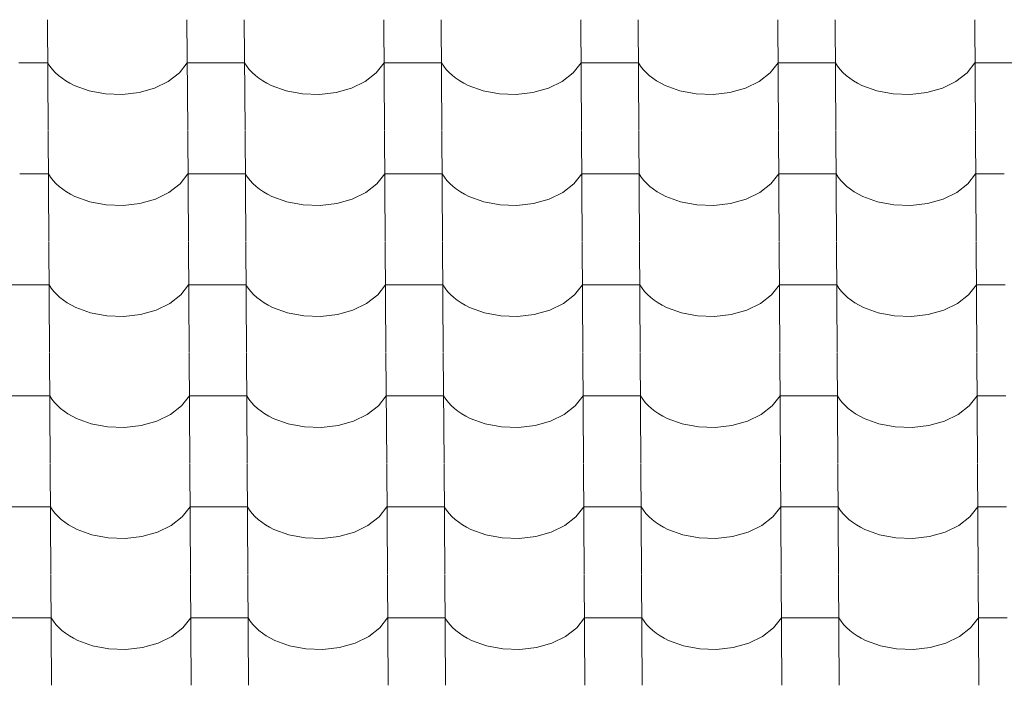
# Model space of a CAD drawing. Header units: millimetres. Extents: x -29001 to 109416, y -1251 to 13451.
# Tile 36 of 163: x -17341 to -16516, y 8939 to 9497. Entities that reach past the tile are written whole.
import ezdxf

# ---------------------------------------------------------------- set-up
doc = ezdxf.new("R2010")
doc.units = ezdxf.units.MM
doc.header["$MEASUREMENT"] = 0
doc.layers.add('POHLED JIŽNÍ_1_Konstrukce - nosné', color=7, linetype='Continuous')
doc.layers.add('POHLED JIŽNÍ_1_Nové_Výplně - Povrchové', color=7, linetype='Continuous')

# ---------------------------------------------------------------- blocks, each defined once
blk = doc.blocks.new('*X1', base_point=(-31394.74, -25864.88))
at = {"layer": 'POHLED JIŽNÍ_1_Nové_Výplně - Povrchové', "color": 21, "linetype": 'Continuous', "lineweight": 20, "true_color": 0xffaaaa}
for p, q in [((-17317.56, 9497.15), (-17316.98, 9404.47)), ((-17200.6, 9497.15), (-17200.02, 9404.47)), ((-17152.56, 9497.15), (-17151.98, 9404.47)), ((-17035.6, 9497.15), (-17035.02, 9404.47)), ((-16987.56, 9497.15), (-16986.98, 9404.47)), ((-16870.6, 9497.15), (-16870.02, 9404.47)), ((-16822.57, 9497.15), (-16821.99, 9404.47)), ((-16705.6, 9497.15), (-16705.02, 9404.47)), ((-16657.57, 9497.15), (-16656.99, 9404.47)), ((-16540.61, 9497.15), (-16540.03, 9404.47)), ((-17317.33, 9460.99), (-17341.35, 9460.99)), ((-17317.33, 9460.99), (-17315.49, 9458.2)), ((-17315.49, 9458.2), (-17313.35, 9455.5)), ((-17313.35, 9455.5), (-17310.93, 9452.91)), ((-17206.98, 9452.6), (-17200.37, 9460.99)), ((-17176.35, 9460.99), (-17200.37, 9460.99)), ((-17152.33, 9460.99), (-17176.35, 9460.99)), ((-17152.33, 9460.99), (-17150.49, 9458.2)), ((-17150.49, 9458.2), (-17148.36, 9455.5)), ((-17148.36, 9455.5), (-17145.93, 9452.91)), ((-17041.99, 9452.6), (-17035.37, 9460.99)), ((-17011.35, 9460.99), (-17035.37, 9460.99)), ((-16987.34, 9460.99), (-17011.35, 9460.99)), ((-16987.34, 9460.99), (-16985.5, 9458.2)), ((-16985.5, 9458.2), (-16983.36, 9455.5)), ((-16983.36, 9455.5), (-16980.93, 9452.91)), ((-16876.99, 9452.6), (-16870.37, 9460.99)), ((-16846.36, 9460.99), (-16870.37, 9460.99)), ((-16822.34, 9460.99), (-16846.36, 9460.99)), ((-16822.34, 9460.99), (-16820.5, 9458.2)), ((-16820.5, 9458.2), (-16818.36, 9455.5)), ((-16818.36, 9455.5), (-16815.94, 9452.91)), ((-16711.99, 9452.6), (-16705.38, 9460.99)), ((-16681.36, 9460.99), (-16705.38, 9460.99)), ((-16657.34, 9460.99), (-16681.36, 9460.99)), ((-16657.34, 9460.99), (-16655.5, 9458.2)), ((-16655.5, 9458.2), (-16653.36, 9455.5)), ((-16653.36, 9455.5), (-16650.94, 9452.91)), ((-16547, 9452.6), (-16540.38, 9460.99)), ((-16516.36, 9460.99), (-16540.38, 9460.99)), ((-16492.35, 9460.99), (-16516.36, 9460.99)), ((-17310.93, 9452.91), (-17308.23, 9450.45)), ((-17308.23, 9450.45), (-17305.28, 9448.12)), ((-17305.28, 9448.12), (-17302.08, 9445.94)), ((-17216.25, 9445.43), (-17206.98, 9452.6)), ((-17145.93, 9452.91), (-17143.24, 9450.45)), ((-17143.24, 9450.45), (-17140.28, 9448.12)), ((-17140.28, 9448.12), (-17137.08, 9445.94)), ((-17051.25, 9445.43), (-17041.99, 9452.6)), ((-16980.93, 9452.91), (-16978.24, 9450.45)), ((-16978.24, 9450.45), (-16975.28, 9448.12)), ((-16975.28, 9448.12), (-16972.08, 9445.94)), ((-16886.26, 9445.43), (-16876.99, 9452.6)), ((-16815.94, 9452.91), (-16813.24, 9450.45)), ((-16813.24, 9450.45), (-16810.29, 9448.12)), ((-16810.29, 9448.12), (-16807.09, 9445.94)), ((-16721.26, 9445.43), (-16711.99, 9452.6)), ((-16650.94, 9452.91), (-16648.24, 9450.45)), ((-16648.24, 9450.45), (-16645.29, 9448.12)), ((-16645.29, 9448.12), (-16642.09, 9445.94)), ((-16556.26, 9445.43), (-16547, 9452.6)), ((-17302.08, 9445.94), (-17298.65, 9443.93)), ((-17298.65, 9443.93), (-17295.02, 9442.08)), ((-17295.02, 9442.08), (-17282.55, 9437.5)), ((-17240.73, 9436.12), (-17227.69, 9439.84)), ((-17227.69, 9439.84), (-17216.25, 9445.43)), ((-17137.08, 9445.94), (-17133.66, 9443.93)), ((-17133.66, 9443.93), (-17130.02, 9442.08)), ((-17130.02, 9442.08), (-17117.55, 9437.5)), ((-17075.73, 9436.12), (-17062.69, 9439.84)), ((-17062.69, 9439.84), (-17051.25, 9445.43)), ((-16972.08, 9445.94), (-16968.66, 9443.93)), ((-16968.66, 9443.93), (-16965.03, 9442.08)), ((-16965.03, 9442.08), (-16952.55, 9437.5)), ((-16910.73, 9436.12), (-16897.7, 9439.84)), ((-16897.7, 9439.84), (-16886.26, 9445.43)), ((-16807.09, 9445.94), (-16803.66, 9443.93)), ((-16803.66, 9443.93), (-16800.03, 9442.08)), ((-16800.03, 9442.08), (-16787.56, 9437.5)), ((-16745.74, 9436.12), (-16732.7, 9439.84)), ((-16732.7, 9439.84), (-16721.26, 9445.43)), ((-16642.09, 9445.94), (-16638.66, 9443.93)), ((-16638.66, 9443.93), (-16635.03, 9442.08)), ((-16635.03, 9442.08), (-16622.56, 9437.5)), ((-16580.74, 9436.12), (-16567.7, 9439.84)), ((-16567.7, 9439.84), (-16556.26, 9445.43)), ((-17282.55, 9437.5), (-17268.87, 9434.92)), ((-17268.87, 9434.92), (-17254.69, 9434.45)), ((-17254.69, 9434.45), (-17240.73, 9436.12)), ((-17117.55, 9437.5), (-17103.88, 9434.92)), ((-17103.88, 9434.92), (-17089.69, 9434.45)), ((-17089.69, 9434.45), (-17075.73, 9436.12)), ((-16952.55, 9437.5), (-16938.88, 9434.92)), ((-16938.88, 9434.92), (-16924.7, 9434.45)), ((-16924.7, 9434.45), (-16910.73, 9436.12)), ((-16787.56, 9437.5), (-16773.88, 9434.92)), ((-16773.88, 9434.92), (-16759.7, 9434.45)), ((-16759.7, 9434.45), (-16745.74, 9436.12)), ((-16622.56, 9437.5), (-16608.88, 9434.92)), ((-16608.88, 9434.92), (-16594.7, 9434.45)), ((-16594.7, 9434.45), (-16580.74, 9436.12)), ((-17316.98, 9404.14), (-17316.4, 9311.46)), ((-17200.01, 9404.14), (-17199.43, 9311.46)), ((-17151.98, 9404.14), (-17151.4, 9311.46)), ((-17035.02, 9404.14), (-17034.44, 9311.46)), ((-16986.98, 9404.14), (-16986.4, 9311.46)), ((-16870.02, 9404.14), (-16869.44, 9311.46)), ((-16821.98, 9404.14), (-16821.41, 9311.46)), ((-16705.02, 9404.14), (-16704.44, 9311.46)), ((-16656.99, 9404.14), (-16656.41, 9311.46)), ((-16540.02, 9404.14), (-16539.44, 9311.46)), ((-17316.75, 9367.98), (-17340.77, 9367.98)), ((-17316.75, 9367.98), (-17314.91, 9365.19)), ((-17314.91, 9365.19), (-17312.77, 9362.49)), ((-17206.4, 9359.59), (-17199.79, 9367.98)), ((-17175.77, 9367.98), (-17199.79, 9367.98)), ((-17151.75, 9367.98), (-17175.77, 9367.98)), ((-17151.75, 9367.98), (-17149.91, 9365.19)), ((-17149.91, 9365.19), (-17147.77, 9362.49)), ((-17041.41, 9359.59), (-17034.79, 9367.98)), ((-17010.77, 9367.98), (-17034.79, 9367.98)), ((-16986.76, 9367.98), (-17010.77, 9367.98)), ((-16986.76, 9367.98), (-16984.91, 9365.19)), ((-16984.91, 9365.19), (-16982.78, 9362.49)), ((-16876.41, 9359.59), (-16869.79, 9367.98)), ((-16845.78, 9367.98), (-16869.79, 9367.98)), ((-16821.76, 9367.98), (-16845.78, 9367.98)), ((-16821.76, 9367.98), (-16819.92, 9365.19)), ((-16819.92, 9365.19), (-16817.78, 9362.49)), ((-16711.41, 9359.59), (-16704.8, 9367.98)), ((-16680.78, 9367.98), (-16704.8, 9367.98)), ((-16656.76, 9367.98), (-16680.78, 9367.98)), ((-16656.76, 9367.98), (-16654.92, 9365.19)), ((-16654.92, 9365.19), (-16652.78, 9362.49)), ((-16546.41, 9359.59), (-16539.8, 9367.98)), ((-16515.78, 9367.98), (-16539.8, 9367.98)), ((-17312.77, 9362.49), (-17310.35, 9359.9)), ((-17310.35, 9359.9), (-17307.65, 9357.44)), ((-17307.65, 9357.44), (-17304.7, 9355.11)), ((-17215.67, 9352.42), (-17206.4, 9359.59)), ((-17147.77, 9362.49), (-17145.35, 9359.9)), ((-17145.35, 9359.9), (-17142.65, 9357.44)), ((-17142.65, 9357.44), (-17139.7, 9355.11)), ((-17050.67, 9352.42), (-17041.41, 9359.59)), ((-16982.78, 9362.49), (-16980.35, 9359.9)), ((-16980.35, 9359.9), (-16977.66, 9357.44)), ((-16977.66, 9357.44), (-16974.7, 9355.11)), ((-16885.67, 9352.42), (-16876.41, 9359.59)), ((-16817.78, 9362.49), (-16815.36, 9359.9)), ((-16815.36, 9359.9), (-16812.66, 9357.44)), ((-16812.66, 9357.44), (-16809.7, 9355.11)), ((-16720.68, 9352.42), (-16711.41, 9359.59)), ((-16652.78, 9362.49), (-16650.36, 9359.9)), ((-16650.36, 9359.9), (-16647.66, 9357.44)), ((-16647.66, 9357.44), (-16644.71, 9355.11)), ((-16555.68, 9352.42), (-16546.41, 9359.59)), ((-17304.7, 9355.11), (-17301.5, 9352.93)), ((-17301.5, 9352.93), (-17298.07, 9350.92)), ((-17298.07, 9350.92), (-17294.44, 9349.07)), ((-17294.44, 9349.07), (-17281.97, 9344.5)), ((-17227.11, 9346.83), (-17215.67, 9352.42)), ((-17139.7, 9355.11), (-17136.5, 9352.93)), ((-17136.5, 9352.93), (-17133.08, 9350.92)), ((-17133.08, 9350.92), (-17129.44, 9349.07)), ((-17129.44, 9349.07), (-17116.97, 9344.5)), ((-17062.11, 9346.83), (-17050.67, 9352.42)), ((-16974.7, 9355.11), (-16971.5, 9352.93)), ((-16971.5, 9352.93), (-16968.08, 9350.92)), ((-16968.08, 9350.92), (-16964.45, 9349.07)), ((-16964.45, 9349.07), (-16951.97, 9344.5)), ((-16897.12, 9346.83), (-16885.67, 9352.42)), ((-16809.7, 9355.11), (-16806.51, 9352.93)), ((-16806.51, 9352.93), (-16803.08, 9350.92)), ((-16803.08, 9350.92), (-16799.45, 9349.07)), ((-16799.45, 9349.07), (-16786.98, 9344.5)), ((-16732.12, 9346.83), (-16720.68, 9352.42)), ((-16644.71, 9355.11), (-16641.51, 9352.93)), ((-16641.51, 9352.93), (-16638.08, 9350.92)), ((-16638.08, 9350.92), (-16634.45, 9349.07)), ((-16634.45, 9349.07), (-16621.98, 9344.5)), ((-16567.12, 9346.83), (-16555.68, 9352.42)), ((-17281.97, 9344.5), (-17268.29, 9341.91)), ((-17268.29, 9341.91), (-17254.11, 9341.44)), ((-17254.11, 9341.44), (-17240.15, 9343.11)), ((-17240.15, 9343.11), (-17227.11, 9346.83)), ((-17116.97, 9344.5), (-17103.29, 9341.91)), ((-17103.29, 9341.91), (-17089.11, 9341.44)), ((-17089.11, 9341.44), (-17075.15, 9343.11)), ((-17075.15, 9343.11), (-17062.11, 9346.83)), ((-16951.97, 9344.5), (-16938.3, 9341.91)), ((-16938.3, 9341.91), (-16924.12, 9341.44)), ((-16924.12, 9341.44), (-16910.15, 9343.11)), ((-16910.15, 9343.11), (-16897.12, 9346.83)), ((-16786.98, 9344.5), (-16773.3, 9341.91)), ((-16773.3, 9341.91), (-16759.12, 9341.44)), ((-16759.12, 9341.44), (-16745.15, 9343.11)), ((-16745.15, 9343.11), (-16732.12, 9346.83)), ((-16621.98, 9344.5), (-16608.3, 9341.91)), ((-16608.3, 9341.91), (-16594.12, 9341.44)), ((-16594.12, 9341.44), (-16580.16, 9343.11)), ((-16580.16, 9343.11), (-16567.12, 9346.83)), ((-17316.4, 9311.13), (-17315.82, 9218.45)), ((-17199.43, 9311.13), (-17198.85, 9218.45)), ((-17151.4, 9311.13), (-17150.82, 9218.45)), ((-17034.44, 9311.13), (-17033.86, 9218.45)), ((-16986.4, 9311.13), (-16985.82, 9218.45)), ((-16869.44, 9311.13), (-16868.86, 9218.45)), ((-16821.4, 9311.13), (-16820.82, 9218.45)), ((-16704.44, 9311.13), (-16703.86, 9218.45)), ((-16656.41, 9311.13), (-16655.83, 9218.45)), ((-16539.44, 9311.13), (-16538.86, 9218.45)), ((-17340.19, 9274.97), (-17364.2, 9274.97)), ((-17316.17, 9274.97), (-17340.19, 9274.97)), ((-17316.17, 9274.97), (-17314.33, 9272.18)), ((-17205.82, 9266.59), (-17199.21, 9274.97)), ((-17175.19, 9274.97), (-17199.21, 9274.97)), ((-17151.17, 9274.97), (-17175.19, 9274.97)), ((-17151.17, 9274.97), (-17149.33, 9272.18)), ((-17040.82, 9266.59), (-17034.21, 9274.97)), ((-17010.19, 9274.97), (-17034.21, 9274.97)), ((-16986.17, 9274.97), (-17010.19, 9274.97)), ((-16986.17, 9274.97), (-16984.33, 9272.18)), ((-16875.83, 9266.59), (-16869.21, 9274.97)), ((-16845.19, 9274.97), (-16869.21, 9274.97)), ((-16821.18, 9274.97), (-16845.19, 9274.97)), ((-16821.18, 9274.97), (-16819.34, 9272.18)), ((-16710.83, 9266.59), (-16704.21, 9274.97)), ((-16680.2, 9274.97), (-16704.21, 9274.97)), ((-16656.18, 9274.97), (-16680.2, 9274.97)), ((-16656.18, 9274.97), (-16654.34, 9272.18)), ((-16545.83, 9266.59), (-16539.22, 9274.97)), ((-16515.2, 9274.97), (-16539.22, 9274.97)), ((-17314.33, 9272.18), (-17312.19, 9269.48)), ((-17312.19, 9269.48), (-17309.77, 9266.9)), ((-17309.77, 9266.9), (-17307.07, 9264.43)), ((-17215.09, 9259.41), (-17205.82, 9266.59)), ((-17149.33, 9272.18), (-17147.19, 9269.48)), ((-17147.19, 9269.48), (-17144.77, 9266.9)), ((-17144.77, 9266.9), (-17142.07, 9264.43)), ((-17050.09, 9259.41), (-17040.82, 9266.59)), ((-16984.33, 9272.18), (-16982.19, 9269.48)), ((-16982.19, 9269.48), (-16979.77, 9266.9)), ((-16979.77, 9266.9), (-16977.07, 9264.43)), ((-16885.09, 9259.41), (-16875.83, 9266.59)), ((-16819.34, 9272.18), (-16817.2, 9269.48)), ((-16817.2, 9269.48), (-16814.77, 9266.9)), ((-16814.77, 9266.9), (-16812.08, 9264.43)), ((-16720.09, 9259.41), (-16710.83, 9266.59)), ((-16654.34, 9272.18), (-16652.2, 9269.48)), ((-16652.2, 9269.48), (-16649.78, 9266.9)), ((-16649.78, 9266.9), (-16647.08, 9264.43)), ((-16555.1, 9259.41), (-16545.83, 9266.59)), ((-17307.07, 9264.43), (-17304.11, 9262.1)), ((-17304.11, 9262.1), (-17300.92, 9259.93)), ((-17300.92, 9259.93), (-17297.49, 9257.91)), ((-17297.49, 9257.91), (-17293.86, 9256.06)), ((-17226.53, 9253.82), (-17215.09, 9259.41)), ((-17142.07, 9264.43), (-17139.12, 9262.1)), ((-17139.12, 9262.1), (-17135.92, 9259.93)), ((-17135.92, 9259.93), (-17132.49, 9257.91)), ((-17132.49, 9257.91), (-17128.86, 9256.06)), ((-17061.53, 9253.82), (-17050.09, 9259.41)), ((-16977.07, 9264.43), (-16974.12, 9262.1)), ((-16974.12, 9262.1), (-16970.92, 9259.93)), ((-16970.92, 9259.93), (-16967.5, 9257.91)), ((-16967.5, 9257.91), (-16963.86, 9256.06)), ((-16896.53, 9253.82), (-16885.09, 9259.41)), ((-16812.08, 9264.43), (-16809.12, 9262.1)), ((-16809.12, 9262.1), (-16805.92, 9259.93)), ((-16805.92, 9259.93), (-16802.5, 9257.91)), ((-16802.5, 9257.91), (-16798.87, 9256.06)), ((-16731.54, 9253.82), (-16720.09, 9259.41)), ((-16647.08, 9264.43), (-16644.12, 9262.1)), ((-16644.12, 9262.1), (-16640.93, 9259.93)), ((-16640.93, 9259.93), (-16637.5, 9257.91)), ((-16637.5, 9257.91), (-16633.87, 9256.06)), ((-16566.54, 9253.82), (-16555.1, 9259.41)), ((-17293.86, 9256.06), (-17281.39, 9251.49)), ((-17281.39, 9251.49), (-17267.71, 9248.9)), ((-17267.71, 9248.9), (-17253.53, 9248.43)), ((-17253.53, 9248.43), (-17239.56, 9250.1)), ((-17239.56, 9250.1), (-17226.53, 9253.82)), ((-17128.86, 9256.06), (-17116.39, 9251.49)), ((-17116.39, 9251.49), (-17102.71, 9248.9)), ((-17102.71, 9248.9), (-17088.53, 9248.43)), ((-17088.53, 9248.43), (-17074.57, 9250.1)), ((-17074.57, 9250.1), (-17061.53, 9253.82)), ((-16963.86, 9256.06), (-16951.39, 9251.49)), ((-16951.39, 9251.49), (-16937.72, 9248.9)), ((-16937.72, 9248.9), (-16923.53, 9248.43)), ((-16923.53, 9248.43), (-16909.57, 9250.1)), ((-16909.57, 9250.1), (-16896.53, 9253.82)), ((-16798.87, 9256.06), (-16786.39, 9251.49)), ((-16786.39, 9251.49), (-16772.72, 9248.9)), ((-16772.72, 9248.9), (-16758.54, 9248.43)), ((-16758.54, 9248.43), (-16744.57, 9250.1)), ((-16744.57, 9250.1), (-16731.54, 9253.82)), ((-16633.87, 9256.06), (-16621.4, 9251.49)), ((-16621.4, 9251.49), (-16607.72, 9248.9)), ((-16607.72, 9248.9), (-16593.54, 9248.43)), ((-16593.54, 9248.43), (-16579.58, 9250.1)), ((-16579.58, 9250.1), (-16566.54, 9253.82)), ((-17315.81, 9218.12), (-17315.23, 9125.44)), ((-17198.85, 9218.12), (-17198.27, 9125.44)), ((-17150.82, 9218.12), (-17150.24, 9125.44)), ((-17033.85, 9218.12), (-17033.27, 9125.44)), ((-16985.82, 9218.12), (-16985.24, 9125.44)), ((-16868.86, 9218.12), (-16868.28, 9125.44)), ((-16820.82, 9218.12), (-16820.24, 9125.44)), ((-16703.86, 9218.12), (-16703.28, 9125.44)), ((-16655.82, 9218.12), (-16655.24, 9125.44)), ((-16538.86, 9218.12), (-16538.28, 9125.44)), ((-17339.6, 9181.96), (-17363.62, 9181.96)), ((-17315.59, 9181.96), (-17339.6, 9181.96)), ((-17315.59, 9181.96), (-17313.75, 9179.17)), ((-17313.75, 9179.17), (-17311.61, 9176.47)), ((-17311.61, 9176.47), (-17309.18, 9173.89)), ((-17309.18, 9173.89), (-17306.49, 9171.42)), ((-17205.24, 9173.58), (-17198.62, 9181.96)), ((-17174.61, 9181.96), (-17198.62, 9181.96)), ((-17150.59, 9181.96), (-17174.61, 9181.96)), ((-17150.59, 9181.96), (-17148.75, 9179.17)), ((-17148.75, 9179.17), (-17146.61, 9176.47)), ((-17146.61, 9176.47), (-17144.19, 9173.89)), ((-17144.19, 9173.89), (-17141.49, 9171.42)), ((-17040.24, 9173.58), (-17033.63, 9181.96)), ((-17009.61, 9181.96), (-17033.63, 9181.96)), ((-16985.59, 9181.96), (-17009.61, 9181.96)), ((-16985.59, 9181.96), (-16983.75, 9179.17)), ((-16983.75, 9179.17), (-16981.61, 9176.47)), ((-16981.61, 9176.47), (-16979.19, 9173.89)), ((-16979.19, 9173.89), (-16976.49, 9171.42)), ((-16875.25, 9173.58), (-16868.63, 9181.96)), ((-16844.61, 9181.96), (-16868.63, 9181.96)), ((-16820.6, 9181.96), (-16844.61, 9181.96)), ((-16820.6, 9181.96), (-16818.75, 9179.17)), ((-16818.75, 9179.17), (-16816.62, 9176.47)), ((-16816.62, 9176.47), (-16814.19, 9173.89)), ((-16814.19, 9173.89), (-16811.5, 9171.42)), ((-16710.25, 9173.58), (-16703.63, 9181.96)), ((-16679.62, 9181.96), (-16703.63, 9181.96)), ((-16655.6, 9181.96), (-16679.62, 9181.96)), ((-16655.6, 9181.96), (-16653.76, 9179.17)), ((-16653.76, 9179.17), (-16651.62, 9176.47)), ((-16651.62, 9176.47), (-16649.19, 9173.89)), ((-16649.19, 9173.89), (-16646.5, 9171.42)), ((-16545.25, 9173.58), (-16538.64, 9181.96)), ((-16514.62, 9181.96), (-16538.64, 9181.96)), ((-17306.49, 9171.42), (-17303.53, 9169.1)), ((-17303.53, 9169.1), (-17300.33, 9166.92)), ((-17300.33, 9166.92), (-17296.91, 9164.9)), ((-17225.95, 9160.81), (-17214.51, 9166.4)), ((-17214.51, 9166.4), (-17205.24, 9173.58)), ((-17141.49, 9171.42), (-17138.54, 9169.1)), ((-17138.54, 9169.1), (-17135.34, 9166.92)), ((-17135.34, 9166.92), (-17131.91, 9164.9)), ((-17060.95, 9160.81), (-17049.51, 9166.4)), ((-17049.51, 9166.4), (-17040.24, 9173.58)), ((-16976.49, 9171.42), (-16973.54, 9169.1)), ((-16973.54, 9169.1), (-16970.34, 9166.92)), ((-16970.34, 9166.92), (-16966.92, 9164.9)), ((-16895.95, 9160.81), (-16884.51, 9166.4)), ((-16884.51, 9166.4), (-16875.25, 9173.58)), ((-16811.5, 9171.42), (-16808.54, 9169.1)), ((-16808.54, 9169.1), (-16805.34, 9166.92)), ((-16805.34, 9166.92), (-16801.92, 9164.9)), ((-16730.96, 9160.81), (-16719.51, 9166.4)), ((-16719.51, 9166.4), (-16710.25, 9173.58)), ((-16646.5, 9171.42), (-16643.54, 9169.1)), ((-16643.54, 9169.1), (-16640.34, 9166.92)), ((-16640.34, 9166.92), (-16636.92, 9164.9)), ((-16565.96, 9160.81), (-16554.52, 9166.4)), ((-16554.52, 9166.4), (-16545.25, 9173.58)), ((-17296.91, 9164.9), (-17293.28, 9163.05)), ((-17293.28, 9163.05), (-17280.8, 9158.48)), ((-17280.8, 9158.48), (-17267.13, 9155.89)), ((-17238.98, 9157.09), (-17225.95, 9160.81)), ((-17131.91, 9164.9), (-17128.28, 9163.05)), ((-17128.28, 9163.05), (-17115.81, 9158.48)), ((-17115.81, 9158.48), (-17102.13, 9155.89)), ((-17073.99, 9157.09), (-17060.95, 9160.81)), ((-16966.92, 9164.9), (-16963.28, 9163.05)), ((-16963.28, 9163.05), (-16950.81, 9158.48)), ((-16950.81, 9158.48), (-16937.13, 9155.89)), ((-16908.99, 9157.09), (-16895.95, 9160.81)), ((-16801.92, 9164.9), (-16798.28, 9163.05)), ((-16798.28, 9163.05), (-16785.81, 9158.48)), ((-16785.81, 9158.48), (-16772.14, 9155.89)), ((-16743.99, 9157.09), (-16730.96, 9160.81)), ((-16636.92, 9164.9), (-16633.29, 9163.05)), ((-16633.29, 9163.05), (-16620.82, 9158.48)), ((-16620.82, 9158.48), (-16607.14, 9155.89)), ((-16578.99, 9157.09), (-16565.96, 9160.81)), ((-17267.13, 9155.89), (-17252.95, 9155.42)), ((-17252.95, 9155.42), (-17238.98, 9157.09)), ((-17102.13, 9155.89), (-17087.95, 9155.42)), ((-17087.95, 9155.42), (-17073.99, 9157.09)), ((-16937.13, 9155.89), (-16922.95, 9155.42)), ((-16922.95, 9155.42), (-16908.99, 9157.09)), ((-16772.14, 9155.89), (-16757.96, 9155.42)), ((-16757.96, 9155.42), (-16743.99, 9157.09)), ((-16607.14, 9155.89), (-16592.96, 9155.42)), ((-16592.96, 9155.42), (-16578.99, 9157.09)), ((-17315.23, 9125.11), (-17314.65, 9032.43)), ((-17198.27, 9125.11), (-17197.69, 9032.43)), ((-17150.23, 9125.11), (-17149.66, 9032.43)), ((-17033.27, 9125.11), (-17032.69, 9032.43)), ((-16985.24, 9125.11), (-16984.66, 9032.43)), ((-16868.27, 9125.11), (-16867.7, 9032.43)), ((-16820.24, 9125.11), (-16819.66, 9032.43)), ((-16703.28, 9125.11), (-16702.7, 9032.43)), ((-16655.24, 9125.11), (-16654.66, 9032.43)), ((-16538.28, 9125.11), (-16537.7, 9032.43)), ((-17339.02, 9088.95), (-17363.04, 9088.95)), ((-17315.01, 9088.95), (-17339.02, 9088.95)), ((-17315.01, 9088.95), (-17313.16, 9086.16)), ((-17313.16, 9086.16), (-17311.03, 9083.46)), ((-17311.03, 9083.46), (-17308.6, 9080.88)), ((-17204.66, 9080.57), (-17198.04, 9088.95)), ((-17174.03, 9088.95), (-17198.04, 9088.95)), ((-17150.01, 9088.95), (-17174.03, 9088.95)), ((-17150.01, 9088.95), (-17148.17, 9086.16)), ((-17148.17, 9086.16), (-17146.03, 9083.46)), ((-17146.03, 9083.46), (-17143.61, 9080.88)), ((-17039.66, 9080.57), (-17033.05, 9088.95)), ((-17009.03, 9088.95), (-17033.05, 9088.95)), ((-16985.01, 9088.95), (-17009.03, 9088.95)), ((-16985.01, 9088.95), (-16983.17, 9086.16)), ((-16983.17, 9086.16), (-16981.03, 9083.46)), ((-16981.03, 9083.46), (-16978.61, 9080.88)), ((-16874.66, 9080.57), (-16868.05, 9088.95)), ((-16844.03, 9088.95), (-16868.05, 9088.95)), ((-16820.01, 9088.95), (-16844.03, 9088.95)), ((-16820.01, 9088.95), (-16818.17, 9086.16)), ((-16818.17, 9086.16), (-16816.03, 9083.46)), ((-16816.03, 9083.46), (-16813.61, 9080.88)), ((-16709.67, 9080.57), (-16703.05, 9088.95)), ((-16679.03, 9088.95), (-16703.05, 9088.95)), ((-16655.02, 9088.95), (-16679.03, 9088.95)), ((-16655.02, 9088.95), (-16653.18, 9086.16)), ((-16653.18, 9086.16), (-16651.04, 9083.46)), ((-16651.04, 9083.46), (-16648.61, 9080.88)), ((-16544.67, 9080.57), (-16538.05, 9088.95)), ((-16514.04, 9088.95), (-16538.05, 9088.95)), ((-17308.6, 9080.88), (-17305.91, 9078.41)), ((-17305.91, 9078.41), (-17302.95, 9076.09)), ((-17302.95, 9076.09), (-17299.75, 9073.91)), ((-17213.92, 9073.4), (-17204.66, 9080.57)), ((-17143.61, 9080.88), (-17140.91, 9078.41)), ((-17140.91, 9078.41), (-17137.95, 9076.09)), ((-17137.95, 9076.09), (-17134.76, 9073.91)), ((-17048.93, 9073.4), (-17039.66, 9080.57)), ((-16978.61, 9080.88), (-16975.91, 9078.41)), ((-16975.91, 9078.41), (-16972.96, 9076.09)), ((-16972.96, 9076.09), (-16969.76, 9073.91)), ((-16883.93, 9073.4), (-16874.66, 9080.57)), ((-16813.61, 9080.88), (-16810.91, 9078.41)), ((-16810.91, 9078.41), (-16807.96, 9076.09)), ((-16807.96, 9076.09), (-16804.76, 9073.91)), ((-16718.93, 9073.4), (-16709.67, 9080.57)), ((-16648.61, 9080.88), (-16645.92, 9078.41)), ((-16645.92, 9078.41), (-16642.96, 9076.09)), ((-16642.96, 9076.09), (-16639.76, 9073.91)), ((-16553.93, 9073.4), (-16544.67, 9080.57)), ((-17299.75, 9073.91), (-17296.33, 9071.89)), ((-17296.33, 9071.89), (-17292.7, 9070.04)), ((-17292.7, 9070.04), (-17280.22, 9065.47)), ((-17238.4, 9064.08), (-17225.37, 9067.8)), ((-17225.37, 9067.8), (-17213.92, 9073.4)), ((-17134.76, 9073.91), (-17131.33, 9071.89)), ((-17131.33, 9071.89), (-17127.7, 9070.04)), ((-17127.7, 9070.04), (-17115.23, 9065.47)), ((-17073.4, 9064.08), (-17060.37, 9067.8)), ((-17060.37, 9067.8), (-17048.93, 9073.4)), ((-16969.76, 9073.91), (-16966.33, 9071.89)), ((-16966.33, 9071.89), (-16962.7, 9070.04)), ((-16962.7, 9070.04), (-16950.23, 9065.47)), ((-16908.41, 9064.08), (-16895.37, 9067.8)), ((-16895.37, 9067.8), (-16883.93, 9073.4)), ((-16804.76, 9073.91), (-16801.34, 9071.89)), ((-16801.34, 9071.89), (-16797.7, 9070.04)), ((-16797.7, 9070.04), (-16785.23, 9065.47)), ((-16743.41, 9064.08), (-16730.37, 9067.8)), ((-16730.37, 9067.8), (-16718.93, 9073.4)), ((-16639.76, 9073.91), (-16636.34, 9071.89)), ((-16636.34, 9071.89), (-16632.71, 9070.04)), ((-16632.71, 9070.04), (-16620.23, 9065.47)), ((-16578.41, 9064.08), (-16565.38, 9067.8)), ((-16565.38, 9067.8), (-16553.93, 9073.4)), ((-17280.22, 9065.47), (-17266.55, 9062.88)), ((-17266.55, 9062.88), (-17252.37, 9062.41)), ((-17252.37, 9062.41), (-17238.4, 9064.08)), ((-17115.23, 9065.47), (-17101.55, 9062.88)), ((-17101.55, 9062.88), (-17087.37, 9062.41)), ((-17087.37, 9062.41), (-17073.4, 9064.08)), ((-16950.23, 9065.47), (-16936.55, 9062.88)), ((-16936.55, 9062.88), (-16922.37, 9062.41)), ((-16922.37, 9062.41), (-16908.41, 9064.08)), ((-16785.23, 9065.47), (-16771.56, 9062.88)), ((-16771.56, 9062.88), (-16757.37, 9062.41)), ((-16757.37, 9062.41), (-16743.41, 9064.08)), ((-16620.23, 9065.47), (-16606.56, 9062.88)), ((-16606.56, 9062.88), (-16592.38, 9062.41)), ((-16592.38, 9062.41), (-16578.41, 9064.08)), ((-17314.65, 9032.1), (-17314.07, 8939.43)), ((-17197.69, 9032.1), (-17197.11, 8939.43)), ((-17149.65, 9032.1), (-17149.07, 8939.43)), ((-17032.69, 9032.1), (-17032.11, 8939.43)), ((-16984.66, 9032.1), (-16984.08, 8939.43)), ((-16867.69, 9032.1), (-16867.11, 8939.43)), ((-16819.66, 9032.1), (-16819.08, 8939.43)), ((-16702.7, 9032.1), (-16702.12, 8939.43)), ((-16654.66, 9032.1), (-16654.08, 8939.43)), ((-16537.7, 9032.1), (-16537.12, 8939.43)), ((-17338.44, 8995.94), (-17362.46, 8995.94)), ((-17314.42, 8995.94), (-17338.44, 8995.94)), ((-17314.42, 8995.94), (-17312.58, 8993.15)), ((-17312.58, 8993.15), (-17310.44, 8990.45)), ((-17204.08, 8987.56), (-17197.46, 8995.94)), ((-17173.44, 8995.94), (-17197.46, 8995.94)), ((-17149.43, 8995.94), (-17173.44, 8995.94)), ((-17149.43, 8995.94), (-17147.59, 8993.15)), ((-17147.59, 8993.15), (-17145.45, 8990.45)), ((-17039.08, 8987.56), (-17032.46, 8995.94)), ((-17008.45, 8995.94), (-17032.46, 8995.94)), ((-16984.43, 8995.94), (-17008.45, 8995.94)), ((-16984.43, 8995.94), (-16982.59, 8993.15)), ((-16982.59, 8993.15), (-16980.45, 8990.45)), ((-16874.08, 8987.56), (-16867.47, 8995.94)), ((-16843.45, 8995.94), (-16867.47, 8995.94)), ((-16819.43, 8995.94), (-16843.45, 8995.94)), ((-16819.43, 8995.94), (-16817.59, 8993.15)), ((-16817.59, 8993.15), (-16815.45, 8990.45)), ((-16709.09, 8987.56), (-16702.47, 8995.94)), ((-16678.45, 8995.94), (-16702.47, 8995.94)), ((-16654.44, 8995.94), (-16678.45, 8995.94)), ((-16654.44, 8995.94), (-16652.59, 8993.15)), ((-16652.59, 8993.15), (-16650.46, 8990.45)), ((-16544.09, 8987.56), (-16537.47, 8995.94)), ((-16513.45, 8995.94), (-16537.47, 8995.94)), ((-17310.44, 8990.45), (-17308.02, 8987.87)), ((-17308.02, 8987.87), (-17305.32, 8985.4)), ((-17305.32, 8985.4), (-17302.37, 8983.08)), ((-17213.34, 8980.39), (-17204.08, 8987.56)), ((-17145.45, 8990.45), (-17143.02, 8987.87)), ((-17143.02, 8987.87), (-17140.33, 8985.4)), ((-17140.33, 8985.4), (-17137.37, 8983.08)), ((-17048.34, 8980.39), (-17039.08, 8987.56)), ((-16980.45, 8990.45), (-16978.03, 8987.87)), ((-16978.03, 8987.87), (-16975.33, 8985.4)), ((-16975.33, 8985.4), (-16972.37, 8983.08)), ((-16883.35, 8980.39), (-16874.08, 8987.56)), ((-16815.45, 8990.45), (-16813.03, 8987.87)), ((-16813.03, 8987.87), (-16810.33, 8985.4)), ((-16810.33, 8985.4), (-16807.38, 8983.08)), ((-16718.35, 8980.39), (-16709.09, 8987.56)), ((-16650.46, 8990.45), (-16648.03, 8987.87)), ((-16648.03, 8987.87), (-16645.34, 8985.4)), ((-16645.34, 8985.4), (-16642.38, 8983.08)), ((-16553.35, 8980.39), (-16544.09, 8987.56)), ((-17302.37, 8983.08), (-17299.17, 8980.9)), ((-17299.17, 8980.9), (-17295.75, 8978.88)), ((-17295.75, 8978.88), (-17292.11, 8977.03)), ((-17292.11, 8977.03), (-17279.64, 8972.46)), ((-17224.78, 8974.8), (-17213.34, 8980.39)), ((-17137.37, 8983.08), (-17134.17, 8980.9)), ((-17134.17, 8980.9), (-17130.75, 8978.88)), ((-17130.75, 8978.88), (-17127.12, 8977.03)), ((-17127.12, 8977.03), (-17114.64, 8972.46)), ((-17059.79, 8974.8), (-17048.34, 8980.39)), ((-16972.37, 8983.08), (-16969.18, 8980.9)), ((-16969.18, 8980.9), (-16965.75, 8978.88)), ((-16965.75, 8978.88), (-16962.12, 8977.03)), ((-16962.12, 8977.03), (-16949.65, 8972.46)), ((-16894.79, 8974.8), (-16883.35, 8980.39)), ((-16807.38, 8983.08), (-16804.18, 8980.9)), ((-16804.18, 8980.9), (-16800.75, 8978.88)), ((-16800.75, 8978.88), (-16797.12, 8977.03)), ((-16797.12, 8977.03), (-16784.65, 8972.46)), ((-16729.79, 8974.8), (-16718.35, 8980.39)), ((-16642.38, 8983.08), (-16639.18, 8980.9)), ((-16639.18, 8980.9), (-16635.76, 8978.88)), ((-16635.76, 8978.88), (-16632.12, 8977.03)), ((-16632.12, 8977.03), (-16619.65, 8972.46)), ((-16564.79, 8974.8), (-16553.35, 8980.39)), ((-17279.64, 8972.46), (-17265.97, 8969.87)), ((-17265.97, 8969.87), (-17251.78, 8969.4)), ((-17251.78, 8969.4), (-17237.82, 8971.07)), ((-17237.82, 8971.07), (-17224.78, 8974.8)), ((-17114.64, 8972.46), (-17100.97, 8969.87)), ((-17100.97, 8969.87), (-17086.79, 8969.4)), ((-17086.79, 8969.4), (-17072.82, 8971.07)), ((-17072.82, 8971.07), (-17059.79, 8974.8)), ((-16949.65, 8972.46), (-16935.97, 8969.87)), ((-16935.97, 8969.87), (-16921.79, 8969.4)), ((-16921.79, 8969.4), (-16907.83, 8971.07)), ((-16907.83, 8971.07), (-16894.79, 8974.8)), ((-16784.65, 8972.46), (-16770.97, 8969.87)), ((-16770.97, 8969.87), (-16756.79, 8969.4)), ((-16756.79, 8969.4), (-16742.83, 8971.07)), ((-16742.83, 8971.07), (-16729.79, 8974.8)), ((-16619.65, 8972.46), (-16605.98, 8969.87)), ((-16605.98, 8969.87), (-16591.8, 8969.4)), ((-16591.8, 8969.4), (-16577.83, 8971.07)), ((-16577.83, 8971.07), (-16564.79, 8974.8))]:
    blk.add_line(p, q, dxfattribs=at)

msp = doc.modelspace()

# ---------------------------------------------------------------- block references
at = {"layer": 'POHLED JIŽNÍ_1_Konstrukce - nosné', "color": 9, "linetype": 'Continuous', "lineweight": 13}
msp.add_blockref('*X1', (-31394.74, -25864.88), dxfattribs=at)

doc.saveas('drawing.dxf')
